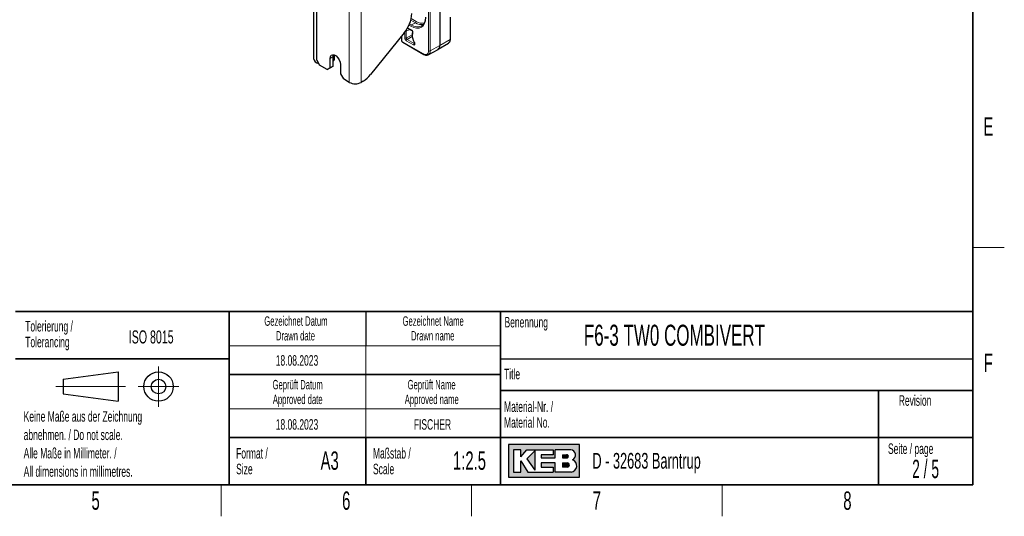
# Paper-space layout 'Blatt2' of a CAD drawing. Header units: millimetres. Extents: x 5 to 418, y 2 to 292.
# Tile 54 of 66: x 226 to 414, y 6 to 101. Entities that reach past the tile are written whole.
import ezdxf

# ---------------------------------------------------------------- set-up
doc = ezdxf.new("R2010")
doc.units = ezdxf.units.MM
doc.layers.add('SLD-0', color=7, linetype='Continuous')
doc.styles.add('SLDTEXTSTYLE0', font='TXT', dxfattribs={"width": 0.605})
doc.styles.add('SLDTEXTSTYLE1', font='TXT', dxfattribs={"width": 0.563})

psp = doc.layouts.new('Blatt2')

# ---------------------------------------------------------------- hatches: boundary and pattern name
at = {"linetype": 'Continuous'}
h = psp.add_hatch(color=7, dxfattribs=at)
h.paths.add_polyline_path([(319.519086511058, 13.45626988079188), (333.083981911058, 13.45626988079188), (333.083981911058, 19.65736492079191), (319.519086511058, 19.65736492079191)], flags=0)
edge = h.paths.add_edge_path(flags=0)
edge.add_arc((331.3188604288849, 15.61738520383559), 1.20464082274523, -81.72003226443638, 70.1709600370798, ccw=False)
edge.add_line((331.4923410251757, 14.42530131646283), (331.480008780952, 14.42519098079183))
edge.add_line((331.480008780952, 14.42519098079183), (328.4331606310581, 14.42519098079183))
edge.add_line((328.4331606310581, 14.42519098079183), (328.4331606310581, 16.16924896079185))
edge.add_line((328.4331606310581, 16.16924896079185), (325.7201815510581, 16.16924896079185))
edge.add_line((325.7201815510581, 16.16924896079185), (325.7201815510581, 15.39411208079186))
edge.add_line((325.7201815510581, 15.39411208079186), (328.0455921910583, 15.39411208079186))
edge.add_line((328.0455921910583, 15.39411208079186), (328.0455921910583, 14.42519098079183))
edge.add_line((328.0455921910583, 14.42519098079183), (323.2009866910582, 14.42519098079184))
edge.add_line((323.2009866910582, 14.42519098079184), (321.8444971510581, 16.55681740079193))
edge.add_line((321.8444971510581, 16.55681740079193), (321.8444971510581, 14.42519098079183))
edge.add_line((321.8444971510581, 14.42519098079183), (320.4880076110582, 14.42519098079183))
edge.add_line((320.4880076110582, 14.42519098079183), (320.4880076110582, 18.68844382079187))
edge.add_line((320.4880076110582, 18.68844382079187), (321.8444971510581, 18.68844382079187))
edge.add_line((321.8444971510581, 18.68844382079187), (321.8444971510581, 17.33195428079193))
edge.add_line((321.8444971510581, 17.33195428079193), (323.0072024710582, 18.68844382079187))
edge.add_line((323.0072024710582, 18.68844382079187), (328.0455921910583, 18.68844382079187))
edge.add_line((328.0455921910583, 18.68844382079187), (328.0455921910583, 17.71952272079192))
edge.add_line((328.0455921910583, 17.71952272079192), (325.7201815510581, 17.71952272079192))
edge.add_line((325.7201815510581, 17.71952272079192), (325.7201815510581, 17.13817006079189))
edge.add_line((325.7201815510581, 17.13817006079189), (328.4331606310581, 17.13817006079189))
edge.add_line((328.4331606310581, 17.13817006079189), (328.4331606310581, 18.68844382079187))
edge.add_line((328.4331606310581, 18.68844382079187), (331.4242487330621, 18.68844382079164))
edge.add_line((331.4242487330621, 18.68844382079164), (331.4256482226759, 18.68844382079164))
edge.add_line((331.4256482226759, 18.68844382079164), (331.4259454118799, 18.68845828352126))
edge.add_arc((331.2860949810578, 17.67430640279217), 1.023749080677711, -64.45894120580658, 82.14849338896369, ccw=False)
psp.add_hatch(color=7, dxfattribs=at).paths.add_polyline_path([(324.5574762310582, 14.81275942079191), (324.557476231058, 18.49465960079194), (323.0072024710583, 16.94438584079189)], flags=0)
h = psp.add_hatch(color=7, dxfattribs=at)
edge = h.paths.add_edge_path(flags=0)
edge.add_line((329.7896501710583, 17.13817006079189), (330.6013652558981, 17.13817006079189))
edge.add_arc((330.6568434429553, 17.42884639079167), 0.2959232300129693, 259.1945394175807, 460.8054605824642)
edge.add_line((330.6013652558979, 17.71952272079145), (329.7896501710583, 17.71952272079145))
edge.add_line((329.7896501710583, 17.71952272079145), (329.7896501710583, 17.13817006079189))
h = psp.add_hatch(color=7, dxfattribs=at)
edge = h.paths.add_edge_path(flags=0)
edge.add_line((329.7896501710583, 15.39411208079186), (330.7588584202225, 15.39411208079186))
edge.add_arc((330.7588584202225, 15.78168052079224), 0.3875684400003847, 270.0000000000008, 450.0000000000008)
edge.add_line((330.7588584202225, 16.16924896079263), (330.7386620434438, 16.16924896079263))
edge.add_line((330.7386620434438, 16.16924896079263), (329.7896501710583, 16.16924896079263))
edge.add_line((329.7896501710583, 16.16924896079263), (329.7896501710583, 15.39411208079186))

# ---------------------------------------------------------------- linework, layer by layer
at = {"color": 7, "linetype": 'Continuous', "lineweight": 25}
for p, q in [((282.9733776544, 92.929312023), (282.9733776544, 202.6723971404)), ((306.4493227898, 204.1418255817), (306.4493227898, 95.7052057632)), ((282.3875912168, 107.9527075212), (282.3875912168, 93.2549729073)), ((308.4532196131, 96.9497810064), (308.4532196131, 101.0945276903)), ((299.6610976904, 98.1333513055), (293.246368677, 90.1534893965)), ((300.273470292, 99.0370350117), (301.0783019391, 98.5724155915)), ((299.1396565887, 97.4846835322), (299.1396565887, 96.7440758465)), ((299.3810645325, 96.3259544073), (303.3794824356, 94.0177168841)), ((306.1277016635, 94.97846075), (308.0853030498, 96.1650595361)), ((308.0853030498, 96.1650595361), (308.1089965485, 96.1803178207)), ((286.3875912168, 93.2549729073), (286.3875912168, 93.8892583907)), ((304.2445665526, 93.9438188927), (306.1079503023, 94.9670585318)), ((282.9733776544, 92.929312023), (283.5390630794, 91.9495161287)), ((284.9532766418, 91.1331080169), (283.5390630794, 91.9495161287)), ((285.5189620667, 91.4597774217), (285.5189620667, 93.2561672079)), ((286.0846474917, 91.7863406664), (286.0846474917, 93.5827304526)), ((287.498861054, 92.1131958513), (287.498861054, 90.3168060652)), ((284.9532766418, 91.1331080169), (285.5189620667, 91.4597774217)), ((285.5189620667, 91.4596712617), (284.9532766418, 91.1331080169)), ((285.5189620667, 91.4597774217), (286.0846474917, 91.7863406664)), ((286.0846474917, 91.7863406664), (285.5189620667, 91.4596712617)), ((287.498861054, 90.3168060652), (288.064546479, 89.3370101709)), ((289.1959173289, 88.6838836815), (288.064546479, 89.3370101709)), ((291.8321551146, 88.8994983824), (291.4586590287, 88.6838836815))]:
    psp.add_line(p, q, dxfattribs=at)
at = {"color": 7, "linetype": 'Continuous', "lineweight": 18}
for p, q in [((304.2958901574, 94.6624132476), (304.2958901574, 203.0990330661)), ((304.5762431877, 203.0976206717), (304.5762431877, 94.6610008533)), ((289.1959173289, 88.6838836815), (289.1959173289, 199.7334340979)), ((291.4586590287, 199.7334340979), (291.4586590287, 88.6838836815)), ((300.9338898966, 99.3823191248), (300.5589061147, 99.5987926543)), ((301.0728431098, 99.6258183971), (300.6695923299, 99.8586101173)), ((301.784886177, 100.0512243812), (300.9039379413, 100.5597849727)), ((301.9238393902, 100.2947236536), (300.9720366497, 100.84418768)), ((301.784886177, 100.0512243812), (301.0728431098, 99.6258183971)), ((308.3970875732, 96.8695774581), (308.3970875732, 101.014324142)), ((299.7688146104, 97.1153061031), (299.7688146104, 98.2710943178)), ((300.7091608, 98.7855162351), (300.0491676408, 98.4175830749)), ((300.0491676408, 98.4175830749), (300.0491676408, 97.1138937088)), ((300.0491676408, 97.1138937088), (301.1685519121, 97.7601040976)), ((300.3021585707, 99.0881258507), (301.0368724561, 98.6639845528)), ((299.1982352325, 97.5575548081), (299.1982352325, 96.6624350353)), ((299.3396350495, 96.4175233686), (303.3380529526, 94.1092858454)), ((301.4157843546, 95.8379641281), (300.0516142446, 96.6254827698)), ((301.179395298, 97.4398233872), (300.1905674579, 96.8689820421)), ((300.1905674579, 96.8689820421), (301.5547375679, 96.0814634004)), ((301.5547375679, 96.0814634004), (301.633552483, 96.1327199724)), ((304.5762431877, 94.6610008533), (306.4493227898, 95.7052057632)), ((308.3970875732, 96.8695774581), (306.4493227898, 95.7052057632)), ((285.5189620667, 93.2561672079), (286.0846474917, 93.5827304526))]:
    psp.add_line(p, q, dxfattribs=at)
at = {"color": 7, "linetype": 'Continuous', "lineweight": 18, "flags": 128}
psp.add_lwpolyline([(300.9338898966, 99.3823191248), (301.4852112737, 99.1267521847), (302.0153456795, 99.0064147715), (302.503920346, 99.0259313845), (302.9321596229, 99.1845520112), (303.2836065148, 99.4761809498), (303.5447551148, 99.8896110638), (303.7055696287, 100.4089544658), (303.7598700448, 101.01425308)], dxfattribs=at)
at = {"color": 7, "linetype": 'Continuous', "lineweight": 25, "flags": 128}
for points in [[(285.5189620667, 93.2561672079), (285.5786633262, 93.6126851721), (285.7505662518, 93.8572722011), (286.0139368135, 93.9604274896), (286.3370086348, 93.9097089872), (286.6808144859, 93.7112340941), (287.0038863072, 93.3889418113), (287.267256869, 92.9817053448), (287.4391597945, 92.5386434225), (287.498861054, 92.1131958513)], [(286.0846474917, 93.5827304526), (286.1443487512, 93.9392484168), (286.1514837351, 93.9570644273)], [(304.2614402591, 93.9535012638), (304.2542841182, 93.9492919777), (304.2445665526, 93.9438188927)]]:
    psp.add_lwpolyline(points, dxfattribs=at)
at = {"color": 7, "linetype": 'Continuous', "lineweight": 25}
for centre, radius, start, end in [((294.9422463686, 102.0610548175), 6.139577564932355, 320.2279276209, 357.3607126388), ((305.6921059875, 95.6073861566), 0.7635089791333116, 303.0006729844, 7.3608797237), ((283.5466761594, 93.4210243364), 1.170918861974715, 188.1527660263, 260.655114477), ((285.5556018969, 93.2869435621), 0.8326033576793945, 309.4504976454, 357.7993914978), ((289.1422969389, 93.3574893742), 5.206632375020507, 301.1058993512, 322.0212651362), ((290.3272881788, 90.8674214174), 2.459235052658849, 242.6096722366, 297.3903277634)]:
    psp.add_arc(centre, radius, start, end, dxfattribs=at)
at = {"color": 7, "linetype": 'Continuous', "lineweight": 18}
for centre, radius, start, end in [((301.2417066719, 99.3680595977), 0.3081468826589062, 123.2297058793, 177.3476850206), ((302.1850799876, 101.1785698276), 1.910002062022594, 234.3859497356, 294.2666369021), ((301.6160226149, 100.3089831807), 0.3081468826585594, 303.2297058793, 357.3476850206), ((302.9422899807, 101.7375560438), 2.04531123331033, 235.536472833, 281.9600418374), ((303.0026728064, 101.8432220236), 1.887254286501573, 235.1352077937, 286.0803536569), ((299.910333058, 98.6943425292), 0.3096301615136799, 260.0346293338, 296.6403343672), ((297.4430848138, 98.4144486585), 2.606084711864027, 0.0689113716, 5.2333191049), ((301.134802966, 98.6532019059), 0.0985223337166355, 173.7167527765, 235.4353282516), ((303.3706737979, 97.511848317), 2.143312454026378, 164.9844685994, 214.7992749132), ((301.3966504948, 98.1783161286), 0.1469584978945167, 160.1980588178, 229.1580678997), ((299.2354786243, 96.7509937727), 0.0960714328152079, 184.1293369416, 247.190804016), ((299.437826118, 96.4067922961), 0.0987757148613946, 173.7630305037, 234.9247891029), ((299.9103738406, 97.3890617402), 0.3081901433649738, 242.6564838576, 296.7662186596), ((300.3594310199, 96.6112232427), 0.3081468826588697, 123.2297058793, 177.3476850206), ((301.7236011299, 95.823704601), 0.3081468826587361, 123.2297058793, 177.3476850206), ((301.682863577, 96.1512610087), 0.1552005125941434, 117.7170390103, 131.3341986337), ((307.6043281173, 96.7960917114), 0.7961580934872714, 309.3369412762, 5.2959639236), ((308.3546335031, 96.9590341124), 0.0990193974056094, 295.3879401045, 354.6380347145), ((303.4362584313, 94.0985576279), 0.0987897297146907, 173.7655845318, 234.8967307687), ((303.7119626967, 94.5676908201), 0.5915603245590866, 230.7967147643, 9.2140369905), ((303.7945868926, 94.5850141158), 0.785341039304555, 306.4741038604, 5.5524173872), ((304.4374493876, 94.9361688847), 0.3081901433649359, 242.6564838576, 296.7662186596)]:
    psp.add_arc(centre, radius, start, end, dxfattribs=at)
for centre, major_axis, ratio, start_param, end_param in [((299.3396781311, 96.580831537), (-0.09999186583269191, 0.1732097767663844), 0.5775574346, 0.7856317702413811, 2.356123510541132), ((300.0517004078, 96.9520991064), (-0.1999837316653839, 0.3464195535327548), 0.5775574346, 0.7856317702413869, 2.356123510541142), ((300.193121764, 97.0337399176), (-0.09999140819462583, 0.1732100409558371), 0.5980578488, 0.7856334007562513, 2.356125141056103)]:
    psp.add_ellipse(centre, major_axis=major_axis, ratio=ratio, start_param=start_param, end_param=end_param, dxfattribs=at)
at = {"color": 7, "linetype": 'Continuous', "lineweight": 25}
for points, knots in [([(303.6285176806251, 100.4676924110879), (303.6213795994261, 100.4223124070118), (303.5885187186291, 100.2134009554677), (303.4493583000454, 99.92177605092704), (303.2392081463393, 99.6165231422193), (303.0532806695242, 99.49958278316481), (302.9681089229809, 99.44601343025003)], [0, 0, 0, 0, 0.0884576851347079, 0.4072239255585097, 0.7284544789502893, 1, 1, 1, 1]), ([(303.7012914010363, 101.0958938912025), (303.6997443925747, 101.0007983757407), (303.6960628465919, 100.7744915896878), (303.6533071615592, 100.5802895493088), (303.6285176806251, 100.4676924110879)], [0, 0, 0, 0, 0.4202062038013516, 1, 1, 1, 1]), ([(301.0789673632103, 98.57166559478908), (301.080076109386, 98.57114189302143), (301.0896922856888, 98.56659981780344), (301.1221206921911, 98.54180350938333), (301.1666661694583, 98.49452988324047), (301.2111151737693, 98.42851356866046), (301.2444452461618, 98.3548091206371), (301.2601830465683, 98.28891263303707), (301.2624443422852, 98.24357150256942), (301.2566221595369, 98.2245450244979), (301.258139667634, 98.22719488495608), (301.2584766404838, 98.22778330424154)], [0, 0, 0, 0, 0.0158641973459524, 0.1375904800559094, 0.2707605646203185, 0.4142635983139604, 0.566203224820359, 0.7137756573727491, 0.8336734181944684, 0.9630660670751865, 0.9999999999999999, 0.9999999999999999, 0.9999999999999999, 0.9999999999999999]), ([(301.2573409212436, 98.22568319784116), (301.2346350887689, 98.16178954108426), (301.1708716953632, 97.98236091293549), (301.1411565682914, 97.63548163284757), (301.1958553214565, 97.19014351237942), (301.3379684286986, 96.71866846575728), (301.4991121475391, 96.41892704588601), (301.5803608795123, 96.26779729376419)], [0, 0, 0, 0, 0.119389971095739, 0.3352755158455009, 0.5550498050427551, 0.7756559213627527, 0.9999999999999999, 0.9999999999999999, 0.9999999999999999, 0.9999999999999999]), ([(299.1396565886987, 96.74407584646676), (299.1433082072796, 96.70327161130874), (299.1512432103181, 96.61460360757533), (299.215048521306, 96.48046188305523), (299.2980077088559, 96.38036907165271), (299.3603573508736, 96.33952071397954), (299.3810645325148, 96.32595440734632)], [0, 0, 0, 0, 0.2495044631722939, 0.5421756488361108, 0.847950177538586, 1, 1, 1, 1]), ([(301.5802770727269, 96.26745309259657), (301.5808933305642, 96.26658076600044), (301.5971445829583, 96.2435767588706), (301.6194526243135, 96.19027740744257), (301.6380640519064, 96.1237704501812), (301.6417211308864, 96.07593945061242), (301.6363077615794, 96.05268779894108), (301.6373232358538, 96.05482968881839), (301.6376202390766, 96.05545614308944)], [0, 0, 0, 0, 0.0098543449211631, 0.2598676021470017, 0.5074025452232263, 0.7054218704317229, 0.913842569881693, 1, 1, 1, 1]), ([(308.1045127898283, 96.19700296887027), (308.1493769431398, 96.22413864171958), (308.2756882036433, 96.30053685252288), (308.396388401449, 96.53341404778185), (308.4496050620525, 96.76975085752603), (308.4525727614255, 96.9175632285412), (308.4532196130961, 96.94978100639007)], [0, 0, 0, 0, 0.1919558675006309, 0.540435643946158, 0.899831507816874, 1, 1, 1, 1]), ([(303.3794824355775, 94.0177168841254), (303.4388354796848, 93.98659970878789), (303.6112966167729, 93.89618305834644), (303.8821904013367, 93.84640797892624), (304.1302336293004, 93.86982243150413), (304.2299941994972, 93.94723281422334), (304.2565984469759, 93.96787669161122)], [0, 0, 0, 0, 0.1956026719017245, 0.5683593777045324, 0.8848896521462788, 1, 1, 1, 1])]:
    psp.add_open_spline(points, degree=3, knots=knots, dxfattribs=at)
at = {"color": 7, "linetype": 'Continuous', "lineweight": 18}
for points, knots in [([(301.3005433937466, 98.06713957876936), (301.3172287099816, 98.10719672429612), (301.3230528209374, 98.15765586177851), (301.3125299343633, 98.26831381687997), (301.2960418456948, 98.32887516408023), (301.2441588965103, 98.44616828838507), (301.2089897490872, 98.50247877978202), (301.1485982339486, 98.57408229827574), (301.1268401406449, 98.59620800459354), (301.0825505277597, 98.63440381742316), (301.0599482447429, 98.65066318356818), (301.0368724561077, 98.66398455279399)], [0, 0, 0, 0, 0.2499999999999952, 0.2499999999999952, 0.4999999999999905, 0.4999999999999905, 0.7499999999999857, 0.7499999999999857, 0.8749999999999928, 0.8749999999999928, 1, 1, 1, 1]), ([(301.4157843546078, 95.83796412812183), (301.472448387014, 95.80525267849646), (301.5280133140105, 95.7930556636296), (301.6207790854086, 95.81195987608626), (301.6578020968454, 95.84372256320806), (301.6992451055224, 95.93961070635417), (301.7041294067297, 96.00464493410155), (301.6800921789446, 96.14502608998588), (301.6517381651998, 96.21985588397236), (301.6106789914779, 96.28865309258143)], [0, 0, 0, 0, 0.2499999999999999, 0.2499999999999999, 0.4999999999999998, 0.4999999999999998, 0.7499999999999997, 0.7499999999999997, 1, 1, 1, 1]), ([(301.6544965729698, 96.0718568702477), (301.653278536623, 96.07084162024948), (301.6495477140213, 96.0677319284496), (301.6421698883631, 96.06480764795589), (301.6299947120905, 96.06103579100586), (301.6165931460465, 96.06008855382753), (301.6022666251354, 96.06174429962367), (301.5909469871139, 96.06440838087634), (301.5791679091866, 96.06855818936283), (301.5670541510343, 96.07409166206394), (301.5588542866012, 96.07899945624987), (301.5547375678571, 96.0814634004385)], [0, 0, 0, 0, 0.0505453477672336, 0.154819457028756, 0.255543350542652, 0.4604172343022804, 0.5648091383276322, 0.6714538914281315, 0.7789243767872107, 0.8890096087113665, 1, 1, 1, 1])]:
    psp.add_open_spline(points, degree=3, knots=knots, dxfattribs=at)
at = {"layer": 'SLD-0', "lineweight": 35}
for p, q in [((408, 12), (408, 282.5)), ((225.616731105, 45), (266.3304509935, 45)), ((266.3304509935, 12), (266.3304509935, 45)), ((266.3304509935, 45), (266.3304509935, 12)), ((318, 45), (266.3304509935, 45)), ((318, 45), (318, 12)), ((318, 45), (318, 40.1053465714)), ((318, 45), (408, 45)), ((318, 45), (318, 12)), ((408, 45), (408, 12)), ((225.616731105, 36), (266.3304509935, 36)), ((266.3304509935, 33), (318, 33)), ((408, 30), (318, 30)), ((390, 12), (390, 30)), ((266.3304509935, 21), (318, 21)), ((292.3304509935, 21), (292.3304509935, 12)), ((318, 21), (390, 21)), ((390, 21), (408, 21)), ((26, 12), (408, 12)), ((225.616731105, 12), (266.3304509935, 12)), ((266.3304509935, 12), (318, 12)), ((408, 12), (318, 12))]:
    psp.add_line(p, q, dxfattribs=at)
at = {"layer": 'SLD-0', "lineweight": 18}
for p, q in [((408, 57.25), (414, 57.25)), ((266.3304509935, 38.5), (318, 38.5)), ((292.3304509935, 38.5), (292.3304509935, 33)), ((252.8396209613, 34.5746449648), (252.8396209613, 26.8746449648)), ((292.3304509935, 33), (292.3304509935, 26.5)), ((233.2396209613, 30.7246449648), (246.5396209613, 30.7246449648)), ((248.9896209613, 30.7246449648), (256.6896209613, 30.7246449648)), ((266.3304509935, 26.5), (318, 26.5)), ((292.3304509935, 26.5), (292.3304509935, 21)), ((264.75, 6), (264.75, 12)), ((312.5, 6), (312.5, 12)), ((360.25, 6), (360.25, 12))]:
    psp.add_line(p, q, dxfattribs=at)
at = {"layer": 'SLD-0'}
for p, q in [((292.3304509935, 45), (292.3304509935, 38.5)), ((318, 36), (408, 36)), ((331.4242487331, 18.6884438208), (331.4256482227, 18.6884438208)), ((331.4256482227, 18.6884438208), (331.4259454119, 18.6884582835)), ((331.480008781, 14.4251909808), (331.4923410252, 14.4253013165))]:
    psp.add_line(p, q, dxfattribs=at)
at = {"layer": 'SLD-0', "lineweight": 25}
for p, q in [((234.6396209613, 32.1246449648), (245.1396209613, 33.5246449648)), ((234.6396209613, 32.1246449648), (234.6396209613, 29.3246449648)), ((245.1396209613, 33.5246449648), (245.1396209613, 27.9246449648)), ((234.6396209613, 29.3246449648), (245.1396209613, 27.9246449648))]:
    psp.add_line(p, q, dxfattribs=at)
at = {"layer": 'SLD-0', "linetype": 'Continuous'}
for p, q in [((333.0839819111, 19.6573649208), (319.5190865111, 19.6573649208)), ((319.5190865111, 19.6573649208), (319.5190865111, 13.4562698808)), ((333.0839819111, 13.4562698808), (333.0839819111, 19.6573649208)), ((321.8444971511, 18.6884438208), (320.4880076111, 18.6884438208)), ((320.4880076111, 18.6884438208), (320.4880076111, 14.4251909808)), ((321.8444971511, 17.3319542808), (323.0072024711, 18.6884438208)), ((321.8444971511, 17.3319542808), (321.8444971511, 18.6884438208)), ((323.0072024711, 18.6884438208), (328.0455921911, 18.6884438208)), ((324.5574762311, 18.4946596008), (323.0072024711, 16.9443858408)), ((323.0072024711, 16.9443858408), (324.5574762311, 14.8127594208)), ((324.5574762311, 18.4946596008), (324.5574762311, 14.8127594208)), ((325.7201815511, 17.7195227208), (325.7201815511, 17.1381700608)), ((328.0455921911, 17.7195227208), (325.7201815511, 17.7195227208)), ((325.7201815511, 17.1381700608), (328.4331606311, 17.1381700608)), ((328.0455921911, 18.6884438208), (328.0455921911, 17.7195227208)), ((331.4242487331, 18.6884438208), (328.4331606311, 18.6884438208)), ((328.4331606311, 17.1381700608), (328.4331606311, 18.6884438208)), ((329.7896501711, 17.7195227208), (330.6013652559, 17.7195227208)), ((329.7896501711, 17.7195227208), (329.7896501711, 17.1381700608)), ((329.7896501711, 17.1381700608), (330.6013652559, 17.1381700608)), ((331.4242487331, 18.6884438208), (331.4256482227, 18.6884438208)), ((331.4256482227, 18.6884438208), (331.4259454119, 18.6884582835)), ((321.8444971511, 14.4251909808), (321.8444971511, 16.5568174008)), ((321.8444971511, 16.5568174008), (323.2009866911, 14.4251909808)), ((325.7201815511, 16.1692489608), (325.7201815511, 15.3941120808)), ((328.4331606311, 16.1692489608), (325.7201815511, 16.1692489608)), ((325.7201815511, 15.3941120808), (328.0455921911, 15.3941120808)), ((328.0455921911, 15.3941120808), (328.0455921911, 14.4251909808)), ((328.4331606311, 14.4251909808), (328.4331606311, 16.1692489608)), ((329.7896501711, 16.1692489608), (330.7588584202, 16.1692489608)), ((329.7896501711, 16.1692489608), (329.7896501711, 15.3941120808)), ((330.7588584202, 15.3941120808), (329.7896501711, 15.3941120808)), ((330.7386620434, 16.1692489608), (330.7588584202, 16.1692489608)), ((319.5190865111, 13.4562698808), (333.0839819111, 13.4562698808)), ((320.4880076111, 14.4251909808), (321.8444971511, 14.4251909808)), ((323.2009866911, 14.4251909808), (328.0455921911, 14.4251909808)), ((331.480008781, 14.4251909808), (328.4331606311, 14.4251909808)), ((331.480008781, 14.4251909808), (331.4923410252, 14.4253013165))]:
    psp.add_line(p, q, dxfattribs=at)
at = {"layer": 'SLD-0', "lineweight": 25}
for radius in [2.79999999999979, 1.400000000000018]:
    psp.add_circle((252.8396209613, 30.7246449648), radius, dxfattribs=at)
at = {"layer": 'SLD-0', "linetype": 'Continuous'}
for centre, radius, start, end in [((330.656843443, 17.4288463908), 0.2959232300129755, 259.1945394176, 100.8054605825), ((331.2860949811, 17.6743064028), 1.023749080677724, 295.5410587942, 82.148493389), ((330.7588584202, 15.7816805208), 0.387568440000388, 270, 90), ((331.3188604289, 15.6173852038), 1.204640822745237, 278.2799677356, 70.1709600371)]:
    psp.add_arc(centre, radius, start, end, dxfattribs=at)

# ---------------------------------------------------------------- texts
at = {"layer": 'SLD-0'}
for s, insert, char_height, attachment_point, style in [('E', (410.9815679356, 82.0010772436), 3.5, 2, 'SLDTEXTSTYLE0'), ('Tolerierung /', (227.4390961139, 43.2172116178), 2, 1, 'SLDTEXTSTYLE0'), ('Gezeichnet Datum', (279.0254468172, 44.103942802), 1.8, 2, 'SLDTEXTSTYLE0'), ('Gezeichnet Name', (305.1708434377, 44.1039425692), 1.8, 2, 'SLDTEXTSTYLE0'), ('Benennung', (318.7636716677, 43.9908879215), 2, 1, 'SLDTEXTSTYLE0'), ('ISO 8015', (247.1715762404, 41.4342036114), 2.5, 1, 'SLDTEXTSTYLE0'), ('Drawn date', (278.9302899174, 41.3039429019), 1.8, 2, 'SLDTEXTSTYLE0'), ('Drawn name', (305.0870934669, 41.303942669), 1.8, 2, 'SLDTEXTSTYLE0'), ('F6-3 TW0 COMBIVERT', (333.8826865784, 42.5045192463), 4, 1, 'SLDTEXTSTYLE0'), ('Tolerancing', (227.4390961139, 40.2172115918), 2, 1, 'SLDTEXTSTYLE0'), ('18.08.2023', (279.2203041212, 36.6989570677), 2, 2, 'SLDTEXTSTYLE0'), ('F', (410.9536166, 37.0010772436), 3.5, 2, 'SLDTEXTSTYLE0'), ('Title', (318.6797653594, 34.1107265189), 2, 1, 'SLDTEXTSTYLE0'), ('Geprüft Datum', (279.349366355, 31.9851255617), 1.8, 2, 'SLDTEXTSTYLE0'), ('Geprüft Name', (304.8761939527, 31.9851255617), 1.8, 2, 'SLDTEXTSTYLE0'), ('Approved date', (279.3620221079, 29.1851256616), 1.8, 2, 'SLDTEXTSTYLE0'), ('Approved name', (304.900256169, 29.1851256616), 1.8, 2, 'SLDTEXTSTYLE0'), ('Revision', (393.8965220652, 29.0591225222), 2, 1, 'SLDTEXTSTYLE0'), ('Material-Nr. /', (318.6797653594, 27.8878268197), 2, 1, 'SLDTEXTSTYLE0'), ('Keine Maße aus der Zeichnung', (227.1404191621, 26.0307047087), 2, 1, 'SLDTEXTSTYLE0'), ('18.08.2023', (279.2203041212, 24.5048723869), 2, 2, 'SLDTEXTSTYLE0'), ('FISCHER', (305.0382389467, 24.5048723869), 2, 2, 'SLDTEXTSTYLE0'), ('Material No.', (318.6797653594, 24.8878267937), 2, 1, 'SLDTEXTSTYLE0'), ('abnehmen. / Do not scale.', (227.1404191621, 22.5307046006), 2, 1, 'SLDTEXTSTYLE0'), ('Alle Maße in Millimeter. /', (227.1404191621, 19.0307044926), 2, 1, 'SLDTEXTSTYLE0'), ('Format /', (267.6250939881, 19.0115942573), 2, 1, 'SLDTEXTSTYLE0'), ('Maßstab /', (293.7028556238, 19.0115944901), 2, 1, 'SLDTEXTSTYLE0'), ('Seite / page', (391.8390568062, 19.8830679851), 2, 1, 'SLDTEXTSTYLE0'), ('A3', (285.4514616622, 18.3608999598), 3.5, 2, 'SLDTEXTSTYLE0'), ('1:2.5', (312.0880197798, 18.3609001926), 3.5, 2, 'SLDTEXTSTYLE0'), ('D - 32683 Barntrup', (335.5202035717, 18.0786992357), 3, 1, 'SLDTEXTSTYLE0'), ('2 / 5', (399.0030755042, 16.7706515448), 3.5, 2, 'SLDTEXTSTYLE1'), ('All dimensions in millimetres.', (227.1404191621, 15.5307043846), 2, 1, 'SLDTEXTSTYLE0'), ('Size', (267.6250939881, 16.0115942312), 2, 1, 'SLDTEXTSTYLE0'), ('Scale', (293.7028556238, 16.011594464), 2, 1, 'SLDTEXTSTYLE0'), ('5', (240.8527123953, 10.7429955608), 3.5, 2, 'SLDTEXTSTYLE0'), ('6', (288.6027123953, 10.7429955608), 3.5, 2, 'SLDTEXTSTYLE0'), ('7', (336.3527123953, 10.7429955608), 3.5, 2, 'SLDTEXTSTYLE0'), ('8', (384.1027123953, 10.7429955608), 3.5, 2, 'SLDTEXTSTYLE0')]:
    psp.add_mtext(s, dxfattribs=dict(at, insert=insert, char_height=char_height, attachment_point=attachment_point, style=style))

doc.saveas('drawing.dxf')
